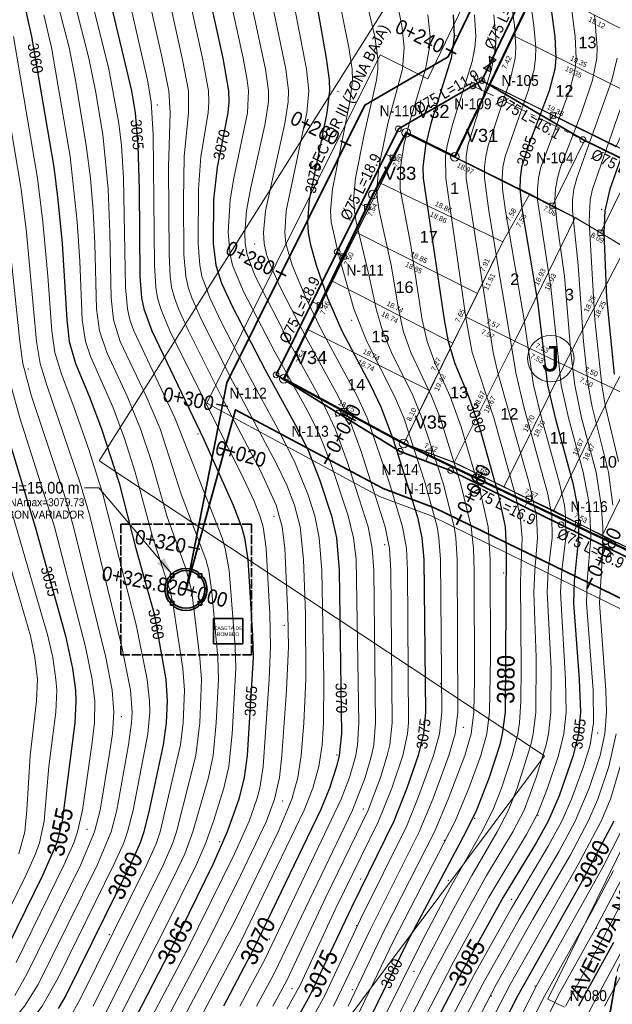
# Model space of a CAD drawing. Header units: metres. Extents: x 295850 to 310263, y 8095845 to 8104014.
# Tile 26 of 77: x 296105 to 296186, y 8096291 to 8096427. Entities that reach past the tile are written whole.
import ezdxf
from ezdxf.enums import TextEntityAlignment as Align

# ---------------------------------------------------------------- set-up
doc = ezdxf.new("R2010")
doc.units = ezdxf.units.M
doc.linetypes.add('CENTER', pattern=[5.08, 3.175, -0.635, 0.635, -0.635])
doc.linetypes.add('DASHED', pattern=[1.524, 1.27, -0.254])
for name, color, linetype, lineweight in [('ALIN-AV1', 8, 'CENTER', 13), ('ALIN-LA', 8, 'CENTER', 13), ('ALIN-LC', 8, 'CENTER', 13), ('ALIN-POESTE', 8, 'CENTER', 13), ('ALIN-SN01', 8, 'CENTER', 13), ('ALIN-SN02', 8, 'CENTER', 13), ('AP-CONEX', 150, 'Continuous', 18), ('AP-ESTRUC-TXT', 1, 'Continuous', 18), ('AP-ESTRUCTURAS', 1, 'Continuous', 35), ('AP-LC', 134, 'Continuous', 35), ('AP-LC-TXT', 134, 'Continuous', 18), ('AP-LI', 30, 'Continuous', 35), ('AP-LI-TXT', 30, 'Continuous', 18), ('AP-NODOS', 1, 'Continuous', 18), ('AP-NODOS-TXT', 1, 'Continuous', 18), ('AP-RED-075', 5, 'Continuous', 35), ('AP-RED-TXT', 5, 'Continuous', 18), ('AP-SECTORES-TXT', 211, 'Continuous', 18), ('AP-VALVULAS', 42, 'Continuous', 25), ('C-TOPO-MAJR', 33, 'Continuous', 25), ('C-TOPO-MINR', 253, 'Continuous', 13), ('C-TOPO-PNTS', 8, 'Continuous', 9), ('C-TOPO-TEXT', 33, 'Continuous', 13), ('C-TOPO-TEXT-500', 33, 'Continuous', 13), ('LOTE', 7, 'Continuous', 18), ('LOTE_MEDIDAS', 8, 'Continuous', 13), ('LOTE_NUMERO', 8, 'Continuous', 13), ('MANZANA', 3, 'Continuous', 25), ('MANZANA_LETRA', 3, 'Continuous', 18), ('PERIMETRO', 1, 'Continuous', 35), ('RELIEVE_LIMITE', 6, 'Continuous', 18), ('VERTICES', 1, 'Continuous', 13), ('VIA_BORDE', 8, 'Continuous', 18), ('VIAS_NOMBRE', 5, 'Continuous', 18)]:
    doc.layers.add(name, color=color, linetype=linetype, lineweight=lineweight)
doc.styles.add('ARIAL', font='arial.ttf')

# ---------------------------------------------------------------- blocks, each defined once
blk = doc.blocks.new('PUNTOS_TOPOGRAFICOS')
at = {"layer": 'C-TOPO-PNTS'}
for p in [(296164.772, 8096424.54, 3079.848), (296181.032, 8096419.758, 3085.774), (296148.512, 8096416.888, 3075.312), (296123.644, 8096414.975, 3066.26), (296164.772, 8096408.28, 3081.586), (296184.858, 8096400.628, 3089.875), (296137.034, 8096395.846, 3072.862), (296150.425, 8096385.325, 3075.838), (296105.866, 8096378.624, 3057.33), (296173.38, 8096376.717, 3082.946), (296148.274, 8096372.114, 3072.271), (296129.247, 8096369.697, 3064.788), (296139.737, 8096358.375, 3066.466), (296178.983, 8096358.219, 3083.16), (296154.955, 8096354.461, 3072.628), (296171.331, 8096350.567, 3079.778), (296141.149, 8096343.341, 3066.734), (296118.619, 8096341.215, 3058.05), (296162.607, 8096335.332, 3075.894), (296118.68, 8096330.797, 3057.22), (296165.805, 8096329.312, 3077.267), (296184.287, 8096328.53, 3086.028), (296148.376, 8096325.487, 3069.623), (296140.927, 8096319.178, 3067.336), (296152.027, 8096318.092, 3072.58), (296176.068, 8096317.194, 3083.87), (296167.33, 8096316.769, 3079.96), (296113.943, 8096315.284, 3056.31), (296132.222, 8096313.584, 3064.716), (296163.174, 8096313.746, 3078.858), (296151.649, 8096308.456, 3074.682), (296163.74, 8096308.267, 3080.618), (296172.431, 8096305.622, 3085.648), (296151.082, 8096302.032, 3075.91), (296117.03, 8096300.775, 3060.798), (296184.145, 8096301.655, 3093.01), (296139.085, 8096300.19, 3070.625), (296159.003, 8096295.73, 3081.54), (296142.202, 8096293.342, 3073.474), (296150.501, 8096293.179, 3077.668), (296175.643, 8096293.719, 3090.902), (296169.631, 8096292.329, 3088.106)]:
    blk.add_point(p, dxfattribs=at)
blk = doc.blocks.new('CURVAS_NIVEL')
at = {"layer": 'C-TOPO-MAJR'}
for points, elevation in [([(296176.57, 8096437.92), (296178.37, 8096424.42), (296178.52, 8096421.42), (296178.38, 8096419.92), (296177.61, 8096416.92), (296174.77, 8096409.42), (296173.82, 8096406.42), (296173.6, 8096404.92), (296173.57, 8096403.42), (296173.89, 8096400.42), (296175.99, 8096387.95), (296177.4, 8096376.42), (296178.42, 8096371.92), (296180.89, 8096362.92), (296181.48, 8096359.92), (296181.64, 8096358.42), (296181.67, 8096355.42), (296181.04, 8096349.42), (296180.98, 8096346.42), (296181.75, 8096335.92), (296181.92, 8096331.42), (296181.67, 8096328.42), (296180.93, 8096325.42), (296178.99, 8096319.89), (296177.48, 8096316.42), (296175.83, 8096313.42), (296171.29, 8096305.92), (296165.49, 8096295.48), (296156.49, 8096278.2)], 3085), ([(296191.85, 8096419.92), (296185.97, 8096403.42), (296185.27, 8096400.42), (296185.13, 8096397.42), (296185.51, 8096388.42), (296186.57, 8096377.92)], 3090), ([(296186.5, 8096316.42), (296181.99, 8096307.81), (296173.3, 8096292.42), (296162.49, 8096271.33)], 3090), ([(296186.49, 8096299.7), (296181.65, 8096290.92)], 3095), ([(296164.38, 8096427.42), (296164.54, 8096424.42), (296164.1, 8096421.42), (296161.33, 8096412.42), (296160.57, 8096409.42), (296160.2, 8096406.42), (296160.24, 8096404.92), (296163.16, 8096385.42), (296163.71, 8096382.42), (296164.64, 8096379.42), (296166.5, 8096374.92), (296168.04, 8096370.42), (296170.57, 8096361.42), (296171.54, 8096356.92), (296171.71, 8096353.92), (296171.53, 8096331.42), (296171.15, 8096328.42), (296170.8, 8096326.92), (296169.36, 8096322.42), (296167.61, 8096317.92), (296166.14, 8096314.92), (296158.14, 8096299.92), (296153.02, 8096289.42)], 3080), ([(296142.97, 8096443.92), (296146.9, 8096421.42), (296147.32, 8096418.42), (296147.35, 8096416.92), (296147.01, 8096413.92), (296144.56, 8096401.92), (296144.33, 8096398.92), (296144.44, 8096397.42), (296144.7, 8096395.92), (296145.5, 8096392.92), (296147.06, 8096388.42), (296149.06, 8096383.92), (296153, 8096376.42), (296154.45, 8096373.42), (296156.12, 8096368.92), (296159.49, 8096358.25), (296160.09, 8096355.42), (296160.36, 8096352.42), (296160.56, 8096331.42), (296160.3, 8096328.42), (296159.58, 8096325.42), (296158, 8096320.92), (296156.21, 8096316.42), (296150.32, 8096304.42), (296144.67, 8096292.42), (296142.99, 8096289.42)], 3075), ([(296127.72, 8096443.92), (296132.67, 8096421.42), (296133.44, 8096416.92), (296133.48, 8096415.42), (296133.35, 8096413.92), (296131.89, 8096406.42), (296131.4, 8096401.92), (296131.35, 8096395.92), (296131.71, 8096392.92), (296132.49, 8096390.45), (296133.99, 8096387.22), (296138.49, 8096378.52), (296142.96, 8096370.42), (296144.43, 8096367.42), (296145.99, 8096363.45), (296147.62, 8096358.42), (296148.3, 8096355.42), (296148.69, 8096350.92), (296149.02, 8096328.42), (296148.67, 8096325.42), (296148.32, 8096323.92), (296147.35, 8096320.92), (296146.1, 8096317.92), (296136.99, 8096298.96), (296132.74, 8096290.92)], 3070), ([(296114.04, 8096442.42), (296120.08, 8096416.92), (296120.58, 8096413.92), (296120.96, 8096409.42), (296121.14, 8096403.42), (296121.26, 8096391.42), (296121.49, 8096388.42), (296121.78, 8096386.92), (296122.87, 8096383.92), (296130.06, 8096368.92), (296134.08, 8096359.92), (296135.23, 8096356.92), (296135.65, 8096355.42), (296136.12, 8096352.42), (296136.77, 8096341.92), (296136.83, 8096338.92), (296136, 8096325.42), (296135.62, 8096322.42), (296134.88, 8096319.42), (296133.26, 8096314.92), (296131.3, 8096310.42), (296126.87, 8096301.42), (296120.67, 8096289.42)], 3065), ([(296103.7, 8096434.92), (296105.3, 8096428.92), (296106.31, 8096424.42), (296109.38, 8096406.42), (296109.96, 8096401.92), (296110.54, 8096395.92), (296111.18, 8096385.42), (296111.5, 8096382.42), (296112.37, 8096379.42), (296114.26, 8096374.92), (296115.94, 8096370.42), (296118.38, 8096362.92), (296120.67, 8096353.92), (296123.23, 8096344.92), (296124.8, 8096335.92), (296125.01, 8096332.92), (296124.87, 8096329.92), (296124.43, 8096326.92), (296122.54, 8096317.92), (296121.8, 8096314.92), (296121.27, 8096313.42), (296119.94, 8096310.42), (296111.03, 8096292.42), (296109.99, 8096290.6)], 3060), ([(296102.73, 8096370.42), (296106.84, 8096356.92), (296110.99, 8096341.92), (296111.96, 8096337.42), (296112.37, 8096334.42), (296112.44, 8096332.92), (296112.27, 8096329.92), (296110.56, 8096316.42), (296109.79, 8096313.42), (296107.83, 8096308.92), (296101.93, 8096296.92)], 3055)]:
    blk.add_lwpolyline(points, dxfattribs=dict(at, elevation=elevation))
at = {"layer": 'C-TOPO-MINR'}
for points, elevation in [([(296170.01, 8096427.42), (296170.27, 8096424.42), (296170.23, 8096422.92), (296169.69, 8096419.92), (296166.43, 8096409.42), (296166.17, 8096407.92), (296166.17, 8096404.92), (296169.88, 8096380.92), (296170.59, 8096377.92), (296174.86, 8096362.92), (296175.88, 8096358.42), (296176.01, 8096355.42), (296175.62, 8096350.92), (296175.52, 8096347.92), (296175.83, 8096338.92), (296175.76, 8096331.42), (296175.41, 8096328.42), (296175.08, 8096326.92), (296173.2, 8096320.92), (296172.02, 8096317.92), (296170.47, 8096314.92), (296166.94, 8096308.92), (296164.49, 8096304.42), (296159.73, 8096295.42), (296154.99, 8096285.88)], 3082), ([(296171.37, 8096436.42), (296172.84, 8096425.92), (296173.02, 8096422.92), (296172.91, 8096421.42), (296172.24, 8096418.42), (296169.23, 8096409.42), (296168.87, 8096407.92), (296168.69, 8096406.42), (296168.69, 8096404.92), (296169.28, 8096400.42), (296173.05, 8096377.92), (296174.14, 8096373.42), (296177.44, 8096361.42), (296177.98, 8096358.42), (296178.01, 8096355.42), (296177.49, 8096350.92), (296177.35, 8096347.92), (296177.87, 8096337.42), (296177.86, 8096331.42), (296177.54, 8096328.42), (296177.21, 8096326.92), (296175.84, 8096322.42), (296174.16, 8096317.92), (296172.61, 8096314.92), (296168.99, 8096308.92), (296166.48, 8096304.42), (296161.65, 8096295.42), (296154.74, 8096281.92)], 3083), ([(296173.82, 8096437.92), (296175.49, 8096425.92), (296175.76, 8096422.92), (296175.73, 8096421.42), (296175.53, 8096419.92), (296174.72, 8096416.92), (296171.53, 8096407.92), (296171.23, 8096406.42), (296171.13, 8096404.92), (296171.2, 8096403.42), (296171.61, 8096400.42), (296174.16, 8096385.42), (296175.46, 8096376.42), (296176.54, 8096371.92), (296179.04, 8096362.92), (296179.7, 8096359.92), (296179.88, 8096358.42), (296179.89, 8096355.42), (296179.35, 8096350.92), (296179.16, 8096347.92), (296179.87, 8096335.92), (296179.93, 8096331.42), (296179.64, 8096328.42), (296178.89, 8096325.42), (296177.4, 8096320.92), (296175.99, 8096317.43), (296174.49, 8096314.57), (296169.3, 8096305.92), (296164.37, 8096296.92), (296158.2, 8096284.92)], 3084), ([(296179.46, 8096437.92), (296181.21, 8096424.42), (296181.34, 8096421.42), (296181.19, 8096419.92), (296180.42, 8096416.92), (296176.48, 8096406.42), (296176.13, 8096404.92), (296175.98, 8096403.42), (296176.02, 8096401.92), (296177.86, 8096389.92), (296179.27, 8096376.42), (296180.25, 8096371.92), (296182.3, 8096364.42), (296183.16, 8096359.92), (296183.37, 8096355.42), (296182.86, 8096349.42), (296182.77, 8096346.42), (296183.66, 8096334.42), (296183.72, 8096329.92), (296183.26, 8096326.92), (296182.36, 8096323.92), (296180.7, 8096319.42), (296179.36, 8096316.42), (296177.49, 8096312.96), (296172.4, 8096304.42), (296167.36, 8096295.42), (296157.16, 8096275.92)], 3086), ([(296183.85, 8096427.42), (296184.24, 8096422.92), (296184.18, 8096421.42), (296183.59, 8096418.42), (296182.05, 8096413.92), (296179.19, 8096406.42), (296178.74, 8096404.92), (296178.47, 8096403.42), (296178.4, 8096401.92), (296178.68, 8096398.92), (296179.74, 8096391.42), (296180.6, 8096380.92), (296181.13, 8096376.42), (296182.06, 8096371.92), (296184.06, 8096364.42), (296184.78, 8096359.92), (296184.98, 8096356.92), (296184.99, 8096353.92), (296184.56, 8096346.42), (296185.4, 8096334.42), (296185.49, 8096331.42), (296185.27, 8096328.42), (296184.61, 8096325.42), (296183.12, 8096320.92), (296181.19, 8096316.42), (296178.99, 8096312.29), (296173.46, 8096302.92), (296168.49, 8096294.02), (296158.28, 8096274.42)], 3087), ([(296186.98, 8096421.42), (296186.23, 8096418.42), (296181.41, 8096404.92), (296181.02, 8096403.42), (296180.83, 8096401.92), (296180.82, 8096400.42), (296181.59, 8096392.92), (296182.33, 8096382.42), (296183, 8096376.42), (296183.53, 8096373.42), (296185.78, 8096364.42), (296186.38, 8096359.92)], 3088), ([(296186.85, 8096328.42), (296185.82, 8096323.92), (296184.32, 8096319.42), (296182.99, 8096316.42), (296180.49, 8096311.68), (296175.37, 8096302.92), (296170.33, 8096293.92), (296159.42, 8096272.92)], 3088), ([(296189.31, 8096419.92), (296183.57, 8096403.42), (296183.25, 8096401.92), (296183.1, 8096398.92), (296183.92, 8096385.42), (296184.88, 8096376.42), (296185.37, 8096373.42), (296187.18, 8096365.92)], 3089), ([(296187.38, 8096323.92), (296186.04, 8096319.42), (296184.77, 8096316.42), (296181.62, 8096310.42), (296172.22, 8096293.92), (296160.56, 8096271.42)], 3089), ([(296187.48, 8096314.92), (296184.99, 8096310.05), (296175.96, 8096293.92), (296163.99, 8096270.45)], 3091), ([(296186.49, 8096309.6), (296183.49, 8096303.97), (296177.01, 8096292.42), (296165.49, 8096269.54)], 3092), ([(296187.99, 8096309.21), (296183.89, 8096301.42), (296178.83, 8096292.42), (296166.17, 8096266.92)], 3093), ([(296189.49, 8096308.87), (296184.99, 8096300.18), (296179.86, 8096290.92)], 3094), ([(296187.99, 8096299.25), (296182.7, 8096289.42)], 3096), ([(296189.29, 8096298.42), (296185.25, 8096290.92)], 3097), ([(296167.31, 8096427.42), (296167.5, 8096424.42), (296167.39, 8096422.92), (296166.99, 8096420.97), (296164.34, 8096412.42), (296163.54, 8096409.42), (296163.32, 8096407.92), (296163.36, 8096404.92), (296166.19, 8096385.42), (296167.01, 8096380.92), (296170.01, 8096371.92), (296172.94, 8096361.42), (296173.62, 8096358.42), (296173.89, 8096355.42), (296173.64, 8096349.42), (296173.76, 8096337.42), (296173.7, 8096332.92), (296173.52, 8096329.92), (296173.28, 8096328.42), (296172.52, 8096325.42), (296171.03, 8096320.92), (296169.84, 8096317.92), (296168.32, 8096314.92), (296164.08, 8096307.42), (296160.12, 8096299.92), (296154.16, 8096287.92)], 3081), ([(296160.92, 8096427.42), (296161.21, 8096424.42), (296161.15, 8096422.92), (296160.59, 8096419.92), (296158.34, 8096412.42), (296157.61, 8096409.42), (296157.13, 8096406.42), (296157.11, 8096403.42), (296158.52, 8096395.92), (296160.13, 8096385.42), (296160.8, 8096382.42), (296161.92, 8096379.42), (296163.99, 8096374.84), (296165.49, 8096370.7), (296168.2, 8096361.42), (296169.21, 8096356.92), (296169.5, 8096352.42), (296169.52, 8096338.92), (296169.4, 8096331.42), (296169.01, 8096328.42), (296168.18, 8096325.42), (296166.56, 8096320.92), (296164.67, 8096316.42), (296156.16, 8096299.92), (296151.1, 8096289.42)], 3079), ([(296156.38, 8096430.42), (296157.31, 8096425.92), (296157.64, 8096422.92), (296157.39, 8096419.92), (296155.39, 8096412.42), (296154.13, 8096406.42), (296153.87, 8096403.42), (296153.95, 8096401.92), (296154.18, 8096400.42), (296155.85, 8096392.92), (296156.84, 8096386.92), (296157.49, 8096383.92), (296158.57, 8096380.92), (296161.42, 8096374.92), (296162.59, 8096371.92), (296165.4, 8096362.92), (296166.87, 8096356.92), (296167.18, 8096353.92), (296167.26, 8096350.92), (296167.34, 8096335.92), (296167.25, 8096331.42), (296166.85, 8096328.42), (296165.99, 8096325.42), (296163.71, 8096319.42), (296161.81, 8096314.92), (296154.93, 8096301.42), (296149.91, 8096290.92)], 3078), ([(296151.1, 8096434.92), (296153.62, 8096424.42), (296154.02, 8096421.42), (296154.01, 8096419.92), (296153.84, 8096418.42), (296152.13, 8096410.92), (296150.94, 8096404.92), (296150.68, 8096401.92), (296150.78, 8096400.42), (296151.02, 8096398.92), (296152.84, 8096391.42), (296153.8, 8096386.92), (296154.64, 8096383.92), (296155.88, 8096380.92), (296158.87, 8096374.92), (296160.09, 8096371.92), (296162.99, 8096362.92), (296164.53, 8096356.92), (296164.75, 8096355.42), (296164.95, 8096352.42), (296165.05, 8096331.42), (296164.67, 8096328.42), (296163.81, 8096325.42), (296161.57, 8096319.42), (296159.71, 8096314.92), (296152.94, 8096301.42), (296147.93, 8096290.92)], 3077), ([(296148.5, 8096430.42), (296150.03, 8096422.92), (296150.47, 8096419.92), (296150.51, 8096418.42), (296150.17, 8096415.42), (296147.75, 8096403.42), (296147.5, 8096400.42), (296147.61, 8096398.92), (296148.59, 8096394.42), (296150.71, 8096386.92), (296152.51, 8096382.42), (296156.32, 8096374.92), (296157.58, 8096371.92), (296160.55, 8096362.92), (296162.18, 8096356.92), (296162.43, 8096355.42), (296162.65, 8096352.42), (296162.82, 8096331.42), (296162.49, 8096328.42), (296161.69, 8096325.42), (296159.49, 8096319.42), (296157.99, 8096315.75), (296151.65, 8096302.92), (296146.7, 8096292.42), (296144.49, 8096288.42)], 3076), ([(296142.15, 8096430.42), (296144.18, 8096419.92), (296144.49, 8096416.92), (296144.23, 8096413.92), (296141.4, 8096400.42), (296141.2, 8096397.42), (296141.36, 8096395.92), (296142.2, 8096392.92), (296144.1, 8096388.42), (296146.32, 8096383.92), (296151.18, 8096374.92), (296152.54, 8096371.92), (296155.61, 8096362.92), (296157.43, 8096356.92), (296157.94, 8096353.92), (296158.1, 8096350.92), (296158.23, 8096329.92), (296158.1, 8096328.42), (296157.46, 8096325.42), (296155.93, 8096320.92), (296154.11, 8096316.42), (296148.23, 8096304.42), (296143.36, 8096293.92), (296141.49, 8096290.5)], 3074), ([(296138.56, 8096433.42), (296141.36, 8096419.92), (296141.72, 8096416.92), (296141.68, 8096415.42), (296141.22, 8096412.42), (296138.56, 8096400.42), (296138.25, 8096397.42), (296138.34, 8096395.92), (296138.67, 8096394.42), (296139.21, 8096392.92), (296140.58, 8096389.92), (296144.43, 8096382.42), (296148.57, 8096374.92), (296150.02, 8096371.92), (296151.67, 8096367.42), (296155.03, 8096356.92), (296155.6, 8096353.92), (296155.79, 8096350.92), (296155.97, 8096329.92), (296155.66, 8096326.92), (296155.32, 8096325.42), (296154.38, 8096322.42), (296152.66, 8096317.92), (296146.83, 8096305.92), (296141.49, 8096294.48), (296139.55, 8096290.92)], 3073), ([(296135.34, 8096434.92), (296138.56, 8096419.92), (296138.96, 8096416.92), (296138.95, 8096415.42), (296138.51, 8096412.42), (296136.49, 8096403.42), (296135.93, 8096400.42), (296135.68, 8096397.42), (296135.75, 8096395.92), (296136.03, 8096394.42), (296137.14, 8096391.42), (296141.76, 8096382.42), (296146.72, 8096373.42), (296148.14, 8096370.42), (296149.78, 8096365.92), (296152.66, 8096356.92), (296153.25, 8096353.92), (296153.45, 8096350.92), (296153.69, 8096329.92), (296153.46, 8096326.92), (296153.16, 8096325.42), (296152.27, 8096322.42), (296150.51, 8096317.92), (296139.75, 8096295.42), (296137.31, 8096290.92)], 3072), ([(296130.24, 8096445.42), (296135.46, 8096421.42), (296136.04, 8096418.42), (296136.2, 8096416.92), (296136.07, 8096413.92), (296134.17, 8096404.92), (296133.69, 8096401.92), (296133.41, 8096397.42), (296133.66, 8096394.42), (296134.02, 8096392.92), (296135.49, 8096389.42), (296139.89, 8096380.92), (296144.49, 8096372.58), (296145.99, 8096369.57), (296147.49, 8096365.77), (296149.92, 8096358.42), (296150.66, 8096355.42), (296151.01, 8096352.42), (296151.39, 8096329.92), (296151.22, 8096326.92), (296150.97, 8096325.42), (296150.11, 8096322.42), (296148.98, 8096319.42), (296138.49, 8096297.43), (296135.03, 8096290.92)], 3071), ([(296124.9, 8096443.92), (296129.88, 8096421.42), (296130.68, 8096416.92), (296130.74, 8096415.42), (296130.64, 8096413.92), (296129.65, 8096407.92), (296129.31, 8096403.42), (296129.29, 8096395.92), (296129.5, 8096392.92), (296129.79, 8096391.42), (296130.87, 8096388.42), (296132.49, 8096385.04), (296136.15, 8096377.92), (296140.26, 8096370.42), (296142.56, 8096365.92), (296144.39, 8096361.42), (296145.32, 8096358.42), (296145.92, 8096355.42), (296146.28, 8096350.92), (296146.56, 8096335.92), (296146.54, 8096329.92), (296146.37, 8096326.92), (296145.89, 8096323.92), (296145.04, 8096320.92), (296143.87, 8096317.92), (296135.21, 8096299.92), (296129.63, 8096289.42)], 3069), ([(296122.09, 8096443.92), (296127.09, 8096421.42), (296127.93, 8096416.92), (296127.96, 8096413.92), (296127.36, 8096407.92), (296127.23, 8096401.92), (296127.29, 8096394.42), (296127.56, 8096391.42), (296127.88, 8096389.92), (296128.39, 8096388.42), (296129.75, 8096385.42), (296133.99, 8096376.97), (296139.99, 8096365.78), (296141.49, 8096362.64), (296142.53, 8096359.92), (296143.3, 8096356.92), (296143.76, 8096352.42), (296144.06, 8096344.92), (296144.08, 8096335.92), (296143.83, 8096329.92), (296143.46, 8096325.42), (296142.99, 8096322.42), (296142.17, 8096319.42), (296140.27, 8096314.92), (296134.45, 8096302.92), (296126.52, 8096287.92)], 3068), ([(296119.26, 8096443.92), (296124.31, 8096421.42), (296125.21, 8096416.92), (296125.41, 8096413.92), (296125.2, 8096406.42), (296125.26, 8096394.42), (296125.4, 8096391.42), (296125.62, 8096389.92), (296126, 8096388.42), (296126.54, 8096386.92), (296127.93, 8096383.92), (296132.42, 8096374.92), (296137.97, 8096364.42), (296140.03, 8096359.92), (296140.85, 8096356.92), (296141.2, 8096353.92), (296141.64, 8096344.92), (296141.69, 8096340.42), (296141.43, 8096334.42), (296140.79, 8096325.42), (296140.46, 8096322.42), (296139.79, 8096319.42), (296138.66, 8096316.42), (296135.12, 8096308.92), (296130.66, 8096299.92), (296125.11, 8096289.42)], 3067), ([(296116.84, 8096442.42), (296122.29, 8096418.42), (296122.82, 8096415.42), (296123.09, 8096410.92), (296123.26, 8096392.92), (296123.44, 8096389.92), (296123.69, 8096388.42), (296124.12, 8096386.92), (296125.39, 8096383.92), (296135.49, 8096363.67), (296136.99, 8096360.45), (296137.77, 8096358.42), (296138.2, 8096356.92), (296138.65, 8096353.92), (296139.14, 8096344.92), (296139.25, 8096340.42), (296139.06, 8096335.92), (296138.2, 8096323.92), (296137.75, 8096320.92), (296137.37, 8096319.42), (296136.28, 8096316.42), (296134.29, 8096311.92), (296127.6, 8096298.42), (296122.06, 8096287.92)], 3066), ([(296111.74, 8096440.92), (296116.98, 8096419.92), (296118.35, 8096412.42), (296118.7, 8096409.42), (296119, 8096404.92), (296119.27, 8096389.92), (296119.54, 8096386.92), (296119.88, 8096385.42), (296120.39, 8096383.92), (296126.05, 8096371.92), (296132.56, 8096355.42), (296133.01, 8096353.92), (296133.55, 8096350.92), (296134.37, 8096340.42), (296134.46, 8096337.42), (296133.94, 8096328.42), (296133.48, 8096323.92), (296132.81, 8096320.92), (296131.38, 8096316.42), (296130.32, 8096313.42), (296129.02, 8096310.42), (296124.6, 8096301.42), (296118.45, 8096289.42)], 3064), ([(296109.61, 8096439.42), (296114.23, 8096421.42), (296115.13, 8096416.92), (296116.12, 8096410.92), (296116.87, 8096403.42), (296117.12, 8096397.42), (296117.28, 8096388.42), (296117.6, 8096385.42), (296118.54, 8096382.42), (296122.09, 8096374.92), (296124.02, 8096370.42), (296126.95, 8096361.42), (296130.35, 8096352.42), (296130.73, 8096350.92), (296131.14, 8096347.92), (296132, 8096338.92), (296132.09, 8096335.92), (296131.77, 8096329.92), (296131.34, 8096325.42), (296130.71, 8096322.42), (296128.55, 8096314.92), (296127.43, 8096311.92), (296126.03, 8096308.92), (296116.23, 8096289.42)], 3063), ([(296107.62, 8096437.92), (296111.49, 8096422.92), (296112.38, 8096418.42), (296113.87, 8096409.42), (296114.43, 8096404.92), (296114.81, 8096400.42), (296115.05, 8096395.92), (296115.29, 8096386.92), (296115.68, 8096383.92), (296116.7, 8096380.92), (296119.51, 8096374.92), (296121.35, 8096370.42), (296122.84, 8096365.92), (296124.99, 8096358.3), (296127.68, 8096350.92), (296128.39, 8096347.92), (296129.49, 8096338.84), (296129.73, 8096335.92), (296129.48, 8096329.92), (296128.95, 8096325.42), (296126.27, 8096314.92), (296125.77, 8096313.42), (296124.48, 8096310.42), (296114.79, 8096290.92)], 3062), ([(296108.04, 8096427.42), (296109.06, 8096422.92), (296111.63, 8096407.92), (296112.62, 8096398.92), (296112.99, 8096393.47), (296113.3, 8096385.42), (296113.77, 8096382.42), (296114.49, 8096380.29), (296117.52, 8096373.42), (296119.17, 8096368.92), (296120.61, 8096364.42), (296123.01, 8096355.42), (296125.47, 8096347.92), (296125.8, 8096346.42), (296127.14, 8096337.42), (296127.37, 8096334.42), (296127.19, 8096329.92), (296126.82, 8096326.92), (296124.03, 8096314.92), (296123.52, 8096313.42), (296122.21, 8096310.42), (296112.99, 8096291.82), (296111.63, 8096289.42)], 3061), ([(296103.85, 8096424.42), (296107.13, 8096404.92), (296107.87, 8096398.92), (296108.59, 8096391.42), (296109.12, 8096383.92), (296109.53, 8096380.92), (296110.44, 8096377.92), (296112.16, 8096373.42), (296114.24, 8096367.42), (296116.16, 8096361.42), (296120.74, 8096343.42), (296122.24, 8096335.92), (296122.59, 8096332.92), (296122.6, 8096331.42), (296122.32, 8096328.42), (296120.32, 8096317.92), (296119.56, 8096314.92), (296119.02, 8096313.42), (296117.66, 8096310.42), (296109.99, 8096294.83), (296107.8, 8096290.92), (296106.64, 8096289.42), (296102.49, 8096284.95)], 3059), ([(296101.1, 8096425.92), (296104.88, 8096403.42), (296105.63, 8096397.42), (296107.03, 8096382.42), (296107.52, 8096379.42), (296108.42, 8096376.42), (296113.03, 8096362.92), (296114.33, 8096358.42), (296118.74, 8096340.42), (296119.93, 8096334.42), (296120.18, 8096331.42), (296120.11, 8096329.92), (296119.69, 8096326.92), (296118.08, 8096317.92), (296117.31, 8096314.92), (296115.39, 8096310.42), (296107.24, 8096293.92), (296105.35, 8096290.92), (296099.49, 8096283.8)], 3058), ([(296102.85, 8096400.42), (296104.71, 8096382.42), (296105.14, 8096379.42), (296106.33, 8096374.92), (296110.81, 8096361.42), (296112.1, 8096356.92), (296116.55, 8096338.92), (296117.41, 8096334.42), (296117.68, 8096331.42), (296117.48, 8096328.42), (296117.03, 8096325.42), (296115.77, 8096317.92), (296115.01, 8096314.92), (296113.11, 8096310.42), (296105.74, 8096295.42), (296104.02, 8096292.42)], 3057), ([(296103.46, 8096376.42), (296104.73, 8096371.92), (296109.48, 8096356.92), (296113.77, 8096340.42), (296114.68, 8096335.92), (296115.05, 8096332.92), (296115.01, 8096329.92), (296114.65, 8096326.92), (296113.32, 8096317.92), (296112.65, 8096314.92), (296112.14, 8096313.42), (296110.83, 8096310.42), (296104.22, 8096296.92)], 3056), ([(296102.02, 8096364.42), (296108.58, 8096341.92), (296109.25, 8096338.92), (296109.69, 8096335.92), (296109.79, 8096334.42), (296109.65, 8096331.42), (296108.71, 8096323.92), (296108.06, 8096316.42), (296107.43, 8096313.42), (296106.89, 8096311.92), (296105.56, 8096308.92), (296099.63, 8096296.92)], 3054), ([(296100.99, 8096359.54), (296106.16, 8096341.92), (296106.8, 8096338.92), (296107.13, 8096335.92), (296107.03, 8096332.92), (296106.15, 8096325.42), (296105.68, 8096317.92), (296105.38, 8096314.92), (296104.56, 8096311.92)], 3053)]:
    blk.add_lwpolyline(points, dxfattribs=dict(at, elevation=elevation))
at = {"layer": 'C-TOPO-TEXT', "style": 'ARIAL', "width": 0.9}
for s, rotation, p in [('3080', 89.4567, (296171.64, 8096335.92)), ('3055', 78.2076, (296110.24, 8096314.92)), ('3090', 61.9684, (296183.49, 8096310.55)), ('3060', 64.1517, (296119.21, 8096308.92)), ('3065', 62.9348, (296126.11, 8096299.92)), ('3070', 63.6566, (296137.48, 8096299.92)), ('3085', 60.9119, (296166.28, 8096296.92)), ('3075', 65.2851, (296146.15, 8096295.42))]:
    blk.add_text(s, height=2.4, rotation=rotation, dxfattribs=at).set_placement(p, align=Align.MIDDLE_CENTER)
at = {"layer": 'C-TOPO-TEXT-500', "style": 'ARIAL', "width": 0.9}
for s, rotation, p in [('3060', -79.746, (296106.87, 8096421.42)), ('3065', -85.248, (296120.87, 8096410.92)), ('3070', 77.7005, (296132.49, 8096409.54)), ('3085', 70.2221, (296174.49, 8096408.66)), ('3075', 78.1742, (296145.12, 8096404.92)), ('3080', -71.3527, (296167.57, 8096371.92)), ('3055', -74.8697, (296108.83, 8096349.42)), ('3060', -79.3164, (296123.49, 8096343.51)), ('3065', 86.2954, (296136.53, 8096332.92)), ('3070', -88.6293, (296148.99, 8096333.35)), ('3075', 83.1752, (296160.3, 8096328.42)), ('3085', 82.8777, (296181.67, 8096328.42)), ('3080', 64.4194, (296155.91, 8096295.42))]:
    blk.add_text(s, height=1.5, rotation=rotation, dxfattribs=at).set_placement(p, align=Align.MIDDLE_CENTER)
blk = doc.blocks.new('NODO')
blk.add_circle((0, 0), 0.5)
blk = doc.blocks.new('VALV_CERRADA')
h = blk.add_hatch(color=7)
h.dxf.hatch_style = 1
h.paths.add_polyline_path([(-0.5, 0.3), (0.5, -0.3), (0.5, 0.3), (-0.5, -0.3)])
blk.add_line((0, -0.55), (0, 0.55))
blk = doc.blocks.new('VALV_COMP')
h = blk.add_hatch(color=7)
h.dxf.hatch_style = 1
h.paths.add_polyline_path([(-0.5, 0.3), (0, 0), (-0.5, -0.3)])
h.paths.add_polyline_path([(0.5, 0.3), (0, 0), (0.5, -0.3)])
blk.add_lwpolyline([(-0.5, 0.3), (0.5, -0.3), (0.5, 0.3), (-0.5, -0.3)], close=True)
blk = doc.blocks.new('CONEX')
blk.add_lwpolyline([(-0.3, -0.3), (0.3, -0.3), (0.3, 0.3), (-0.3, 0.3)], close=True)

msp = doc.modelspace()

# ---------------------------------------------------------------- hatches: boundary and pattern name
at = {"layer": 'AP-ESTRUC-TXT'}
h = msp.add_hatch(color=256, dxfattribs=at)
h.dxf.hatch_style = 1
h.paths.add_polyline_path([(296125.6, 8096350.5), (296124.6, 8096352.68), (296123.62, 8096351.84)])

# ---------------------------------------------------------------- linework, layer by layer
at = {"layer": 'ALIN-AV1'}
msp.add_lwpolyline([(296051.51, 8096055.56), (296081.5, 8096080.08), (296087.39, 8096089.54), (296096.96, 8096109.61), (296099.32, 8096116.43), (296102.38, 8096123.83), (296096.41, 8096135.43), (296113.51, 8096169.3), (296116.89, 8096177.07), (296133.31, 8096210.69), (296148.81, 8096212.31), (296165.82, 8096246.01), (296169.62, 8096253.77), (296185.45, 8096286.96), (296187.06, 8096296.12), (296203.57, 8096329.65), (296208.56, 8096339.97), (296224.9, 8096373.67), (296229.98, 8096383.84), (296247.18, 8096418.69)], dxfattribs=at)
at = {"layer": 'ALIN-LA'}
msp.add_lwpolyline([(296127.6, 8096348.3), (296134.39, 8096373.04), (296154.76, 8096362.2), (296161.82, 8096359.53), (296199.62, 8096341.19), (296212.96, 8096376.13), (296312.06, 8096334.03), (296318.41, 8096339.61), (296338.02, 8096371.9), (296333.91, 8096375.93)], dxfattribs=at)
at = {"layer": 'ALIN-LC'}
msp.add_lwpolyline([(296359.4, 8096375.6), (296338.81, 8096379.73), (296251.08, 8096423.02), (296245.63, 8096427.7), (296239.65, 8096432.84), (296182.6, 8096460.75), (296163.71, 8096421.63), (296158.69, 8096418.72), (296152.21, 8096414.95), (296133.2, 8096376.75), (296127.6, 8096348.3)], dxfattribs=at)
at = {"layer": 'ALIN-POESTE'}
msp.add_lwpolyline([(296140, 8096377.83), (296156.84, 8096411.69), (296168.35, 8096418.37), (296184.6, 8096452.15)], dxfattribs=at)
at = {"layer": 'ALIN-SN01'}
msp.add_lwpolyline([(296167.11, 8096417.65), (296212.54, 8096395.37), (296230.4, 8096384.7)], dxfattribs=at)
at = {"layer": 'ALIN-SN02'}
msp.add_lwpolyline([(296140, 8096377.83), (296157.08, 8096367.31), (296164.04, 8096364.68), (296209.67, 8096342.26)], dxfattribs=at)
at = {"layer": 'AP-CONEX'}
for p, q in [((296178.11, 8096413.53), (296177.72, 8096412.88)), ((296178.07, 8096401.13), (296182.47, 8096410.12)), ((296156.06, 8096407.73), (296155.11, 8096408.2)), ((296184.67, 8096397.4), (296189.27, 8096406.78)), ((296152.54, 8096400.92), (296151.69, 8096401.34)), ((296149.29, 8096394.14), (296148.35, 8096394.61)), ((296146.03, 8096387.41), (296145.02, 8096387.91)), ((296149.33, 8096372.85), (296148.99, 8096372.29)), ((296161.05, 8096367.09), (296160.63, 8096365.97)), ((296167.95, 8096364.08), (296167.42, 8096363.01)), ((296174.81, 8096360.78), (296174.25, 8096359.66)), ((296181.58, 8096357.44), (296181.03, 8096356.33))]:
    msp.add_line(p, q, dxfattribs=at)
at = {"layer": 'AP-ESTRUC-TXT'}
msp.add_lwpolyline([(296125.6, 8096350.5), (296115.6, 8096362.3), (296113.6, 8096362.3)], dxfattribs=at)
at = {"layer": 'AP-ESTRUCTURAS', "linetype": 'DASHED'}
msp.add_lwpolyline([(296118.6, 8096339.3), (296136.6, 8096339.3), (296136.6, 8096357.3), (296118.6, 8096357.3)], close=True, dxfattribs=at)
at = {"layer": 'AP-ESTRUCTURAS'}
for points in [[(296125.44, 8096349.96), (296125.94, 8096349.96), (296125.94, 8096350.46), (296125.44, 8096350.46)], [(296129.26, 8096349.96), (296129.76, 8096349.96), (296129.76, 8096350.46), (296129.26, 8096350.46)], [(296125.44, 8096346.14), (296125.94, 8096346.14), (296125.94, 8096346.64), (296125.44, 8096346.64)], [(296129.26, 8096346.14), (296129.76, 8096346.14), (296129.76, 8096346.64), (296129.26, 8096346.64)], [(296131.4, 8096340.8), (296135.4, 8096340.8), (296135.4, 8096344.3), (296131.4, 8096344.3)]]:
    msp.add_lwpolyline(points, close=True, dxfattribs=at)
for radius in [2.9, 2.6]:
    msp.add_circle((296127.6, 8096348.3), radius, dxfattribs=at)
at = {"layer": 'AP-LC'}
for p, q in [((296163.36, 8096422.75), (296164.8, 8096422.05)), ((296148.89, 8096410.07), (296150.32, 8096409.36)), ((296139.98, 8096392.17), (296141.41, 8096391.45)), ((296131.8, 8096373.79), (296133.37, 8096373.48)), ((296127.94, 8096354.16), (296129.51, 8096353.85)), ((296126.82, 8096348.45), (296128.38, 8096348.15))]:
    msp.add_line(p, q, dxfattribs=at)
msp.add_lwpolyline([(296359.4, 8096375.6), (296338.81, 8096379.73), (296251.08, 8096423.02), (296245.63, 8096427.7), (296239.65, 8096432.84), (296182.6, 8096460.75), (296163.71, 8096421.63), (296158.69, 8096418.72), (296152.21, 8096414.95), (296133.2, 8096376.75), (296127.6, 8096348.3)], dxfattribs=at)
at = {"layer": 'AP-LI'}
for p, q in [((296133.67, 8096367.37), (296132.12, 8096367.8)), ((296146.68, 8096365.59), (296147.44, 8096367)), ((296164.83, 8096357.18), (296165.53, 8096358.62)), ((296182.82, 8096348.45), (296183.52, 8096349.89)), ((296128.37, 8096348.09), (296126.83, 8096348.51))]:
    msp.add_line(p, q, dxfattribs=at)
msp.add_lwpolyline([(296127.6, 8096348.3), (296134.39, 8096373.04), (296154.76, 8096362.2), (296161.82, 8096359.53), (296199.62, 8096341.19), (296212.96, 8096376.13), (296312.06, 8096334.03), (296318.41, 8096339.61), (296338.02, 8096371.9), (296333.91, 8096375.93)], dxfattribs=at)
at = {"layer": 'AP-RED-075'}
for points in [[(296168.35, 8096418.37), (296176.48, 8096435.26), (296184.6, 8096452.15)], [(296167.11, 8096417.65), (296156.84, 8096411.69), (296148.42, 8096394.76), (296140, 8096377.83)], [(296230.4, 8096384.7), (296221.47, 8096390.03), (296212.54, 8096395.37), (296197.39, 8096402.8), (296194.78, 8096404.08), (296182.25, 8096410.22), (296168.35, 8096418.37), (296167.11, 8096417.65)], [(296167.11, 8096417.65), (296167.73, 8096418.01)], [(296168.35, 8096418.37), (296167.73, 8096418.01)], [(296140, 8096377.83), (296148.54, 8096372.57), (296157.08, 8096367.31), (296164.04, 8096364.68), (296179.25, 8096357.2), (296194.46, 8096349.73), (296196.25, 8096348.85)], [(296186.84, 8096294.88), (296185.45, 8096286.96), (296177.53, 8096270.37), (296169.62, 8096253.77), (296169.1, 8096252.7), (296165.82, 8096246.01), (296157.31, 8096229.16), (296148.81, 8096212.31), (296146.53, 8096212.07), (296133.61, 8096210.72)]]:
    msp.add_lwpolyline(points, dxfattribs=at)
at = {"layer": 'LOTE'}
for points in [[(296179.42, 8096438.08), (296196.26, 8096429.45), (296193.05, 8096422.67), (296176.03, 8096431.4)], [(296176.03, 8096431.4), (296193.05, 8096422.67), (296190, 8096415.99), (296172.65, 8096424.54)], [(296172.65, 8096424.54), (296190, 8096415.99), (296186.78, 8096409.21), (296169.43, 8096417.85)], [(296157.92, 8096411.16), (296174.93, 8096402.78), (296171.21, 8096396.17), (296154.19, 8096404.3)], [(296154.19, 8096404.3), (296171.21, 8096396.17), (296167.74, 8096389.06), (296150.89, 8096397.53)], [(296174.93, 8096402.78), (296181.2, 8096399.48), (296172.9, 8096382.46), (296166.13, 8096385.84), (296171.21, 8096396.17)], [(296181.2, 8096399.48), (296188.14, 8096395.33), (296179.67, 8096379.16), (296172.9, 8096382.46)], [(296150.89, 8096397.53), (296167.74, 8096389.06), (296164.35, 8096382.2), (296147.68, 8096390.76)], [(296188.14, 8096395.33), (296195.33, 8096392.7), (296186.45, 8096375.94), (296179.67, 8096379.16)], [(296147.68, 8096390.76), (296164.35, 8096382.2), (296161.14, 8096375.68), (296144.38, 8096384.07)], [(296166.13, 8096385.84), (296172.9, 8096382.46), (296164.52, 8096365.78), (296157.58, 8096368.4)], [(296144.38, 8096384.07), (296161.14, 8096375.68), (296157.58, 8096368.4), (296141.07, 8096377.29)], [(296172.9, 8096382.46), (296179.67, 8096379.16), (296171.38, 8096362.39), (296164.52, 8096365.78)], [(296179.67, 8096379.16), (296186.45, 8096375.94), (296178.23, 8096359.17), (296171.38, 8096362.39)], [(296186.45, 8096375.94), (296193.13, 8096372.55), (296184.92, 8096355.7), (296178.23, 8096359.17)], [(296193.13, 8096372.55), (296199.9, 8096369.33), (296191.61, 8096352.49), (296184.92, 8096355.7)]]:
    msp.add_lwpolyline(points, close=True, dxfattribs=at)
at = {"layer": 'MANZANA', "const_width": 0.15}
for points in [[(296185.68, 8096451.63), (296217.09, 8096435.8), (296223.35, 8096433.26), (296236.3, 8096426.91), (296219.63, 8096392.53), (296213.11, 8096396.43), (296169.43, 8096417.85)], [(296157.92, 8096411.16), (296181.2, 8096399.48), (296188.14, 8096395.33), (296195.33, 8096392.7), (296214.63, 8096383.05), (296198.3, 8096349.18), (296164.52, 8096365.78), (296157.58, 8096368.4), (296141.07, 8096377.29)]]:
    msp.add_lwpolyline(points, close=True, dxfattribs=at)
at = {"layer": 'MANZANA_LETRA'}
msp.add_circle((296177.84, 8096380.07), 3.2, dxfattribs=at)
at = {"layer": 'PERIMETRO', "const_width": 0.3}
msp.add_lwpolyline([(296265.43, 8096276.96), (296281.75, 8096304.05), (296283.88, 8096303.03), (296294.54, 8096317.77), (296308.61, 8096345.32), (296312.82, 8096343.5), (296332.21, 8096375.43), (296264.57, 8096409.13), (296234.58, 8096423.31), (296236.31, 8096426.91), (296223.36, 8096433.26), (296185.68, 8096451.64), (296164.62, 8096407.86), (296157.92, 8096411.17), (296153.34, 8096402.65), (296141.07, 8096377.29), (296157.57, 8096368.4), (296211.34, 8096342.74), (296209.72, 8096339.4), (296197.95, 8096315.92), (296188.13, 8096295.59), (296190.43, 8096294.46), (296146.17, 8096204.36)], dxfattribs=at)
at = {"layer": 'RELIEVE_LIMITE'}
msp.add_lwpolyline([(296115.65, 8096366.01), (296176.97, 8096325.37), (296108.69, 8096234.14), (296106.18, 8096184.14), (296077.64, 8096132.8), (296066.78, 8096089.62), (296027.77, 8096057.44), (296056.25, 8096026.73), (296130.24, 8096093.04), (296162.96, 8096140.44), (296205.7, 8096196.48), (296276.91, 8096267.41), (296355.03, 8096375.38), (296177.49, 8096464.04)], close=True, dxfattribs=at)
at = {"layer": 'VERTICES'}
for centre in [(296157.92, 8096411.17), (296164.62, 8096407.86), (296153.34, 8096402.65), (296141.07, 8096377.29), (296157.57, 8096368.4)]:
    msp.add_circle(centre, 0.6, dxfattribs=at)
at = {"layer": 'VIA_BORDE'}
msp.add_lwpolyline([(296179.73, 8096290.77), (296177.41, 8096291.9), (296199, 8096335.76), (296198.97, 8096335.77), (296200.6, 8096339.14), (296161.34, 8096358.43), (296154.25, 8096361.11), (296130.46, 8096373.92), (296154.33, 8096421.91), (296160.92, 8096418.61), (296182.01, 8096462.44), (296220.4, 8096443.09), (296226.62, 8096440.57), (296246.98, 8096430.58), (296245.33, 8096427.19), (296343.58, 8096378.74), (296315.88, 8096333.13), (296312.21, 8096334.91), (296301.39, 8096313.59), (296286.4, 8096292.89), (296284.83, 8096293.66), (296272.06, 8096272.48)], dxfattribs=at)
for points in [[(296223.35, 8096433.26), (296217.09, 8096435.8), (296185.68, 8096451.63), (296169.43, 8096417.85), (296213.11, 8096396.43), (296219.63, 8096392.53), (296236.3, 8096426.91), (296223.35, 8096433.26)], [(296181.2, 8096399.48), (296157.92, 8096411.16), (296141.07, 8096377.29), (296157.58, 8096368.4), (296164.52, 8096365.78), (296198.3, 8096349.18), (296214.63, 8096383.05), (296195.33, 8096392.7), (296188.14, 8096395.33), (296181.2, 8096399.48)]]:
    msp.add_lwpolyline(points, close=True, dxfattribs=at)

# ---------------------------------------------------------------- block references
at = {"layer": 'AP-CONEX', "xscale": 1.2, "yscale": 1.2}
for p in [(296178.11, 8096413.53), (296156.06, 8096407.73), (296152.54, 8096400.92), (296178.07, 8096401.13), (296184.67, 8096397.4), (296149.29, 8096394.14), (296146.03, 8096387.41), (296149.33, 8096372.85), (296161.05, 8096367.09), (296167.95, 8096364.08), (296174.81, 8096360.78), (296181.58, 8096357.44)]:
    msp.add_blockref('CONEX', p, dxfattribs=at)
at = {"layer": 'AP-NODOS', "xscale": 0.8, "yscale": 0.8}
for p in [(296168.35, 8096418.37), (296167.11, 8096417.65), (296156.84, 8096411.69), (296182.25, 8096410.22), (296148.42, 8096394.76), (296140, 8096377.83), (296148.54, 8096372.57), (296157.08, 8096367.31), (296164.04, 8096364.68), (296179.25, 8096357.2)]:
    msp.add_blockref('NODO', p, dxfattribs=at)
at = {"layer": 'AP-VALVULAS'}
for name, p, xscale, yscale, rotation in [('VALV_COMP', (296169.43, 8096420.62), 1.8, 1.8, 64.3085091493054), ('VALV_CERRADA', (296167.73, 8096418.01), 2.2, 2.2, 30.12075476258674)]:
    msp.add_blockref(name, p, dxfattribs=dict(at, xscale=xscale, yscale=yscale, rotation=rotation))
at = {"layer": 'C-TOPO-MAJR'}
msp.add_blockref('CURVAS_NIVEL', (0, 0), dxfattribs=at)
at = {"layer": 'C-TOPO-PNTS'}
msp.add_blockref('PUNTOS_TOPOGRAFICOS', (0, 0), dxfattribs=at)

# ---------------------------------------------------------------- texts
at = {"layer": 'AP-ESTRUC-TXT', "style": 'ARIAL', "width": 0.9}
for s, height, p in [('TANQUE ELEVADO V=65 m³  H=15.00 m', 1.6, (296112.96, 8096362.3)), ('CT=3061.63  CF=3076.63  NAmax=3079.73', 1.1, (296113.6, 8096360.3)), ('ESTACIÓN DE BOMBEO: 2 ELECTROBOMBAS 15 HP (1+1) CON VARIADOR', 1.1, (296113.6, 8096358.6))]:
    msp.add_text(s, height=height, dxfattribs=at).set_placement(p, align=Align.MIDDLE_RIGHT)
at = {"layer": 'AP-ESTRUC-TXT', "insert": (296133.4, 8096342.55), "char_height": 0.5, "width": 3.8, "attachment_point": 5, "style": 'ARIAL'}
msp.add_mtext('CASETA DE\\PBOMBEO', dxfattribs=at)
at = {"layer": 'AP-LC-TXT', "style": 'ARIAL', "width": 0.9}
for s, rotation, p in [('0+240', 334.221, (296163, 8096422.92)), ('0+260', 333.5405, (296148.53, 8096410.25)), ('0+280', 333.5405, (296139.62, 8096392.34)), ('0+300', 348.866, (296131.41, 8096373.86)), ('0+320', 348.866, (296127.55, 8096354.24)), ('0+325.82', 348.866, (296126.42, 8096348.53))]:
    msp.add_text(s, height=2, rotation=rotation, dxfattribs=at).set_placement(p, align=Align.MIDDLE_RIGHT)
at = {"layer": 'AP-LI-TXT', "style": 'ARIAL', "width": 0.9}
for s, rotation, p in [('0+040', 61.9882, (296147.62, 8096367.36)), ('0+020', -15.3539, (296131.74, 8096367.9)), ('0+060', 64.1215, (296165.7, 8096358.98)), ('0+080', 64.1215, (296183.69, 8096350.25)), ('0+000', -15.3539, (296126.44, 8096348.62))]:
    msp.add_text(s, height=2, rotation=rotation, dxfattribs=at).set_placement(p, align=Align.MIDDLE_LEFT)
at = {"layer": 'AP-NODOS-TXT', "style": 'ARIAL', "width": 0.9}
for s, p in [('N-105', (296173.6, 8096418.37)), ('N-109', (296167.11, 8096415.15)), ('N-110', (296156.84, 8096414.19)), ('N-104', (296178.4, 8096407.72)), ('N-111', (296152.27, 8096392.26)), ('N-112', (296136.15, 8096375.33)), ('N-113', (296144.69, 8096370.07)), ('N-114', (296157.08, 8096364.81)), ('N-115', (296160.19, 8096362.18)), ('N-116', (296183.1, 8096359.7)), ('N-080', (296182.99, 8096292.38))]:
    msp.add_text(s, height=1.5, dxfattribs=at).set_placement(p, align=Align.MIDDLE_CENTER)
at = {"layer": 'AP-RED-TXT', "style": 'ARIAL', "width": 0.9}
for s, rotation, p in [('Ø75 L=18.7', 64.3085, (296171.42, 8096427.29)), ('Ø75 L=11.9', 30.1208, (296163.48, 8096416.82)), ('Ø75 L=16.1', 329.6366, (296174.75, 8096413.35)), ('Ø75 L=18.9', 63.5549, (296151.65, 8096403.72)), ('Ø75 L=14.0', 333.8753, (296188.03, 8096406.16)), ('Ø75 L=18.9', 63.5549, (296143.23, 8096386.78)), ('Ø75 L=16.9', 333.8326, (296171.16, 8096359.95)), ('Ø75 L=16.9', 333.8326, (296183.33, 8096353.97))]:
    msp.add_text(s, height=1.5, rotation=rotation, dxfattribs=at).set_placement(p, align=Align.MIDDLE_CENTER)
at = {"layer": 'AP-SECTORES-TXT', "style": 'ARIAL', "width": 0.9}
msp.add_text('SECTOR III (ZONA BAJA)', height=1.5, rotation=63.4, dxfattribs=at).set_placement((296150, 8096416), align=Align.MIDDLE_CENTER)
at = {"layer": 'LOTE_MEDIDAS', "style": 'ARIAL'}
for s, rotation, p in [('19.12', 332.8618, (296184.18, 8096426.32)), ('7.42', 64.3176, (296171.76, 8096420.85)), ('19.35', -26.2342, (296181.68, 8096420.98)), ('19.35', 333.7658, (296180.97, 8096419.54)), ('19.38', -26.4587, (296178.46, 8096414.25)), ('7.80', 61.4948, (296156.76, 8096407.35)), ('18.97', 333.7724, (296166.07, 8096406.25)), ('7.54', 64.0164, (296153.26, 8096400.56)), ('18.86', -25.5354, (296163.05, 8096400.96)), ('7.08', 332.2031, (296177.69, 8096400.42)), ('18.86', 334.4646, (296162.36, 8096399.52)), ('7.58', 60.5789, (296172.37, 8096399.87)), ('7.58', 60.5789, (296173.77, 8096399.08)), ('8.09', 329.1336, (296184.26, 8096396.71)), ('7.50', 64.5977, (296150.01, 8096393.8)), ('18.85', -26.6858, (296159.68, 8096394.01)), ('18.85', 333.3142, (296158.96, 8096392.58)), ('7.91', 63.9887, (296168.75, 8096392.97)), ('11.51', 63.8174, (296169.39, 8096390.66)), ('18.93', 64.0134, (296176.33, 8096391.32)), ('18.93', 64.0134, (296177.77, 8096390.62)), ('18.25', 62.3711, (296183.2, 8096387.61)), ('7.46', 63.7316, (296146.74, 8096387.06)), ('18.74', -27.1494, (296156.38, 8096387.19)), ('18.25', 62.3711, (296184.61, 8096386.87)), ('18.74', 332.8506, (296155.65, 8096385.77)), ('7.65', 63.7242, (296165.33, 8096385.99)), ('7.57', -26.5713, (296169.87, 8096384.87)), ('7.57', 333.4287, (296169.16, 8096383.44)), ('7.53', -25.9946, (296176.64, 8096381.53)), ('7.54', 64.0164, (296143.44, 8096380.33)), ('18.74', -26.5707, (296153.11, 8096380.59)), ('7.53', 334.0054, (296175.94, 8096380.09)), ('18.74', 333.4293, (296152.4, 8096379.16)), ('7.27', 63.7394, (296162.03, 8096379.3)), ('19.42', 63.8874, (296162.57, 8096376.77)), ('7.50', -25.4131, (296183.4, 8096378.27)), ('7.50', 334.5869, (296182.72, 8096376.82)), ('18.67', 63.3245, (296168, 8096374.48)), ('18.75', -28.3067, (296149.71, 8096373.55)), ('18.67', 63.3245, (296169.43, 8096373.76)), ('8.10', 63.9761, (296158.64, 8096372.39)), ('18.70', 63.6726, (296174.81, 8096371.13)), ('18.70', 63.6726, (296176.24, 8096370.42)), ('7.42', -20.7138, (296161.33, 8096367.84)), ('18.67', 63.9055, (296181.62, 8096367.91)), ('18.67', 63.9055, (296183.06, 8096367.2)), ('7.65', -26.2867, (296168.3, 8096364.8)), ('7.57', -25.1382, (296175.15, 8096361.51)), ('7.53', -27.435, (296181.95, 8096358.15))]:
    msp.add_text(s, height=0.7, rotation=rotation, dxfattribs=at).set_placement(p, align=Align.MIDDLE_CENTER)
at = {"layer": 'LOTE_NUMERO', "style": 'ARIAL'}
for s, p in [('13', (296182.88, 8096423.61)), ('12', (296179.71, 8096416.92)), ('1', (296164.59, 8096403.54)), ('17', (296161.02, 8096396.85)), ('2', (296172.87, 8096391.01)), ('16', (296157.69, 8096389.91)), ('3', (296180.4, 8096388.89)), ('15', (296154.39, 8096383.13)), ('14', (296151.05, 8096376.49)), ('13', (296165.2, 8096375.43)), ('12', (296172.12, 8096372.47)), ('11', (296178.93, 8096369.16)), ('10', (296185.69, 8096365.86))]:
    msp.add_text(s, height=1.6, dxfattribs=at).set_placement(p, align=Align.MIDDLE_CENTER)
at = {"layer": 'MANZANA_LETRA', "style": 'ARIAL'}
msp.add_text('J', height=3.5, dxfattribs=at).set_placement((296177.84, 8096380.07), align=Align.MIDDLE_CENTER)
at = {"layer": 'VERTICES', "style": 'ARIAL'}
for s, p in [('V32', (296159.42, 8096412.67)), ('V31', (296166.12, 8096409.36)), ('V33', (296154.84, 8096404.15)), ('V34', (296142.57, 8096378.79)), ('V35', (296159.07, 8096369.9))]:
    msp.add_text(s, height=1.8, dxfattribs=at).set_placement(p, align=Align.BOTTOM_LEFT)
at = {"layer": 'VIAS_NOMBRE', "style": 'ARIAL'}
msp.add_text('AVENIDA N° 1', height=2, rotation=63.2119, dxfattribs=at).set_placement((296185.3, 8096300.64, 1546), align=Align.MIDDLE_CENTER)

doc.saveas('drawing.dxf')
